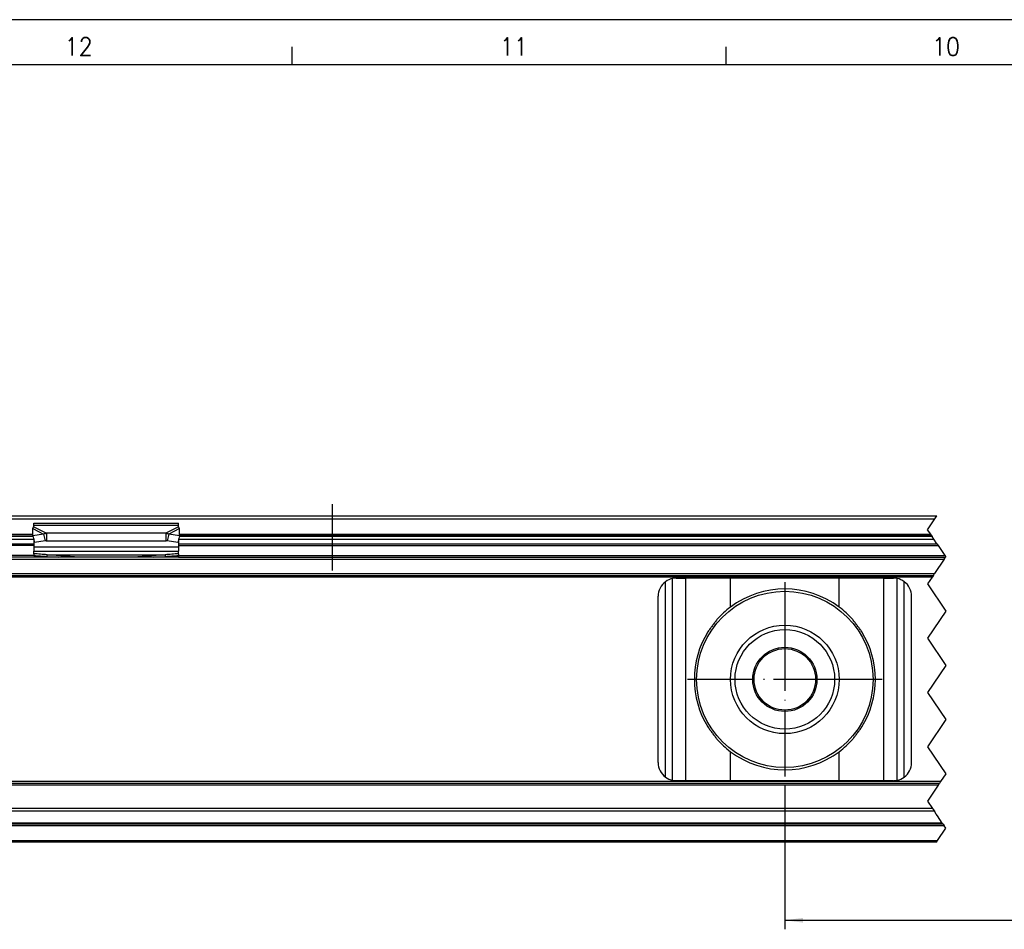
# Model space of a CAD drawing. Header units: millimetres. Extents: x -418 to 1275, y -151 to 443.
# Tile 7 of 47: x -140 to -32, y 343 to 443. Entities that reach past the tile are written whole.
import ezdxf

# ---------------------------------------------------------------- set-up
doc = ezdxf.new("R2010")
doc.units = ezdxf.units.MM
doc.linetypes.add('DOT_CENTER', pattern=[14, 12, -1, 0, -1])
doc.layers.add('1', color=7, linetype='Continuous')
doc.styles.add('CONVERTER_12', font='txt.shx', dxfattribs={"width": 0.9})
doc.dimstyles.new('ME10_DIM_33', dxfattribs={"dimtxt": 2, "dimasz": 2, "dimexe": 1, "dimexo": 1, "dimgap": 1, "dimtad": 1, "dimdsep": 46, "dimtxsty": 'CONVERTER_12', "dimsah": 1, "dimcen": 0.09, "dimclrd": 2, "dimclre": 2, "dimclrt": 2, "dimadec": 0, "dimazin": 0, "dimtol": 1, "dimtp": 0.25, "dimtm": 0.25, "dimtfac": 0.75, "dimtdec": 0, "dimtix": 1, "dimtmove": 0, "dimatfit": 3, "dimfxl": 1, "dimtolj": 1, "dimtzin": 0, "dimarcsym": 0})

# ---------------------------------------------------------------- blocks, each defined once
blk = doc.blocks.new('SOPORTE_SV2__21', base_point=(-193.4000000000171, 352.549999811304))
at = {"color": 7, "linetype": 'Continuous'}
for p, q in [((-192.1004596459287, 388.6499998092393), (-39.08664379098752, 388.6499998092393)), ((-138.9000000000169, 387.8243443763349), (-122.9000000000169, 387.8243443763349)), ((-138.9000000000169, 387.6073907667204), (-138.9000000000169, 387.8243443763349)), ((-138.9000000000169, 387.4334443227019), (-138.9000000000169, 387.6073907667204)), ((-122.9000000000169, 387.6073907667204), (-122.9000000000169, 387.8243443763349)), ((-122.9000000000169, 387.4334443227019), (-122.9000000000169, 387.6073907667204)), ((-138.9912138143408, 386.5499998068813), (-184.4569130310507, 386.5499998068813)), ((-138.9882337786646, 386.4335514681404), (-139.0085431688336, 387.2271643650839)), ((-137.8164737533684, 386.6096402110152), (-138.9882337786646, 386.4335514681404)), ((-138.9882337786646, 386.4335514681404), (-138.8052210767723, 385.7021385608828)), ((-137.8164737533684, 386.6096402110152), (-137.70666607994, 386.1707922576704)), ((-137.4857864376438, 386.700843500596), (-137.4857864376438, 386.1876247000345)), ((-124.31421356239, 386.700843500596), (-137.4857864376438, 386.700843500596)), ((-124.31421356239, 386.700843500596), (-124.31421356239, 386.1876247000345)), ((-123.9835262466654, 386.6096402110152), (-124.0933339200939, 386.1707922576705)), ((-122.8117662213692, 386.4335514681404), (-123.9835262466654, 386.6096402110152)), ((-122.8117662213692, 386.4335514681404), (-122.9947789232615, 385.7021385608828)), ((-122.8117662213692, 386.4335514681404), (-122.7914568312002, 387.2271643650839)), ((-122.808786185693, 386.5499998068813), (-39.75331020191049, 386.5499998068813)), ((-185.212613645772, 385.5499998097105), (-138.9000000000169, 385.5499998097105)), ((-138.9000000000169, 386.080923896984), (-138.9000000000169, 385.2108759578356)), ((-138.9000000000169, 385.2108759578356), (-138.9000000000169, 384.7177705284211)), ((-137.6334610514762, 385.8782273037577), (-138.8052210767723, 385.7021385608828)), ((-137.70666607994, 386.1707922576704), (-137.6334610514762, 385.8782273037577)), ((-137.4857864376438, 386.1876247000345), (-137.4857864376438, 385.8454792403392)), ((-124.31421356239, 385.8454792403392), (-137.4857864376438, 385.8454792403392)), ((-124.31421356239, 386.1876247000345), (-124.31421356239, 385.8454792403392)), ((-124.0933339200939, 386.1707922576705), (-124.1665389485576, 385.8782273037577)), ((-122.9947789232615, 385.7021385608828), (-124.1665389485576, 385.8782273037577)), ((-122.9000000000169, 386.080923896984), (-122.9000000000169, 385.2108759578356)), ((-122.9000000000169, 385.5499998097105), (-39.08664353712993, 385.5499998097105)), ((-122.9000000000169, 385.2108759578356), (-122.9000000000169, 384.7177705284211)), ((-138.9000000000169, 384.4435647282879), (-138.9000000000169, 384.7177705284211)), ((-138.9000000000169, 384.7177705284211), (-122.9000000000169, 384.7177705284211)), ((-138.9000000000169, 384.4435647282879), (-138.9000000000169, 384.2562129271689)), ((-133.9000000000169, 384.0627474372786), (-137.4092441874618, 384.3324646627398)), ((-137.4092441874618, 384.2216794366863), (-137.4092441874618, 384.3324646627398)), ((-137.4092441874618, 384.1478226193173), (-136.1364885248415, 384.0499998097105)), ((-124.3907558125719, 384.3324646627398), (-127.9000000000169, 384.0627474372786)), ((-125.6635114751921, 384.0499998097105), (-124.3907558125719, 384.1478226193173)), ((-124.3907558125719, 384.3324646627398), (-124.3907558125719, 384.2216794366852)), ((-122.9000000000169, 384.4435647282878), (-122.9000000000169, 384.7177705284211)), ((-122.9000000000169, 384.4435647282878), (-122.9000000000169, 384.2562129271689)), ((-122.9000000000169, 384.2562129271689), (-122.9000000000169, 384.0499998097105)), ((-136.1364885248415, 384.0499998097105), (-178.4000000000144, 384.0499998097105)), ((-133.9000000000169, 384.0499998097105), (-136.1364885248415, 384.0499998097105)), ((-133.9000000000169, 384.0627474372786), (-133.9000000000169, 384.0499998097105)), ((-127.9000000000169, 384.0627474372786), (-133.9000000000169, 384.0627474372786)), ((-127.9000000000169, 384.0499998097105), (-133.9000000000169, 384.0499998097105)), ((-127.9000000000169, 384.0627474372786), (-127.9000000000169, 384.0499998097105)), ((-125.6635114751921, 384.0499998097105), (-127.9000000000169, 384.0499998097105)), ((-122.9000000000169, 384.0499998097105), (-125.6635114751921, 384.0499998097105)), ((-122.9000000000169, 384.0499998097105), (-38.15331045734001, 384.0499998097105)), ((-178.4000000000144, 382.0499998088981), (-39.48664379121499, 382.0499998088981)), ((-67.89999751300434, 381.7499998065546), (-66.82567221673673, 381.7499998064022)), ((-61.90754468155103, 381.7499998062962), (-66.82567221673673, 381.7499998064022)), ((-49.89245034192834, 381.7499998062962), (-61.90754468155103, 381.7499998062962)), ((-44.97432280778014, 381.7499998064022), (-49.89245034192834, 381.7499998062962)), ((-44.97432280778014, 381.7499998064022), (-43.89999751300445, 381.7499998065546)), ((-69.89999751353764, 361.3499998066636), (-69.89999751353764, 379.7499998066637)), ((-41.89999751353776, 361.3499998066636), (-41.89999751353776, 379.7499998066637)), ((-66.82567221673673, 359.3499998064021), (-67.89999751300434, 359.3499998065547)), ((-61.90754468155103, 359.3499998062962), (-66.82567221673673, 359.3499998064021)), ((-49.89245034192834, 359.3499998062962), (-61.90754468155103, 359.3499998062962)), ((-44.97432280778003, 359.3499998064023), (-49.89245034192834, 359.3499998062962)), ((-43.89999751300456, 359.3499998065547), (-44.97432280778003, 359.3499998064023)), ((-38.81997712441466, 359.0499998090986), (-178.4000000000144, 359.0499998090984)), ((-39.56489373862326, 356.2673751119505), (-178.4000000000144, 356.2673751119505)), ((-38.41997687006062, 354.5499998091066), (-178.4000000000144, 354.5499998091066)), ((-39.15331045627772, 352.549999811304), (-193.4000000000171, 352.549999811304))]:
    blk.add_line(p, q, dxfattribs=at)
at = {"color": 2, "linetype": 'DOT_CENTER'}
for p, q in [((-39.32211638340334, 388.2967909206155), (-39.08664379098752, 388.6499998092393)), ((-40.11997699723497, 387.099999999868), (-39.32211638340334, 388.2967909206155)), ((-39.78450427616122, 386.5967909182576), (-40.11997699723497, 387.099999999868)), ((-39.75331020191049, 386.5499998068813), (-39.78450427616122, 386.5967909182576)), ((-39.75331020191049, 386.5499998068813), (-39.61997686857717, 386.3499998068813)), ((-39.4199768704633, 386.0499998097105), (-39.61997686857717, 386.3499998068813)), ((-39.08664353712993, 385.5499998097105), (-39.4199768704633, 386.0499998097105)), ((-39.08664353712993, 385.5499998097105), (-38.95331020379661, 385.3499998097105)), ((-38.95331020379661, 385.3499998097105), (-38.21997687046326, 384.2499998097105)), ((-38.21997687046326, 384.2499998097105), (-38.1199769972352, 384.0999999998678)), ((-38.1199769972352, 384.0999999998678), (-38.15331045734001, 384.0499998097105)), ((-38.28664379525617, 383.8499998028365), (-39.35331046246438, 382.249999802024)), ((-38.28664379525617, 383.8499998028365), (-38.15331045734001, 384.0499998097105)), ((-39.48664379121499, 382.0499998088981), (-39.61997712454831, 381.8499998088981)), ((-39.48664379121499, 382.0499998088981), (-39.35331046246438, 382.249999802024)), ((-39.61997712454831, 381.8499998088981), (-40.11997699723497, 381.099999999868)), ((-40.11997699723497, 381.099999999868), (-38.11997699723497, 378.099999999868)), ((-38.11997699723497, 378.099999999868), (-40.11997699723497, 375.099999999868)), ((-40.11997699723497, 375.099999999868), (-38.11997699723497, 372.099999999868)), ((-38.11997699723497, 372.099999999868), (-40.11997699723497, 369.099999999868)), ((-40.11997699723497, 369.099999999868), (-38.11997699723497, 366.099999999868)), ((-38.11997699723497, 366.099999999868), (-40.11997699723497, 363.099999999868)), ((-40.11997699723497, 363.099999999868), (-38.11997699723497, 360.099999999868)), ((-38.68664379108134, 359.2499998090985), (-38.81997712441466, 359.0499998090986)), ((-38.11997699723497, 360.099999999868), (-38.68664379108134, 359.2499998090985)), ((-38.9533104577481, 358.8499998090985), (-40.11997699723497, 357.099999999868)), ((-38.9533104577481, 358.8499998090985), (-38.81997712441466, 359.0499998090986)), ((-40.11997699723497, 357.099999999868), (-39.56489373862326, 356.2673751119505)), ((-39.56489373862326, 356.2673751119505), (-39.37732885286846, 355.9860277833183)), ((-39.16209057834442, 355.6631703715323), (-39.37732885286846, 355.9860277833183)), ((-39.02875724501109, 355.4631703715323), (-39.16209057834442, 355.6631703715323)), ((-38.49907865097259, 354.6686524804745), (-39.02875724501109, 355.4631703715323)), ((-39.01997712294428, 352.7499998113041), (-38.11997699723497, 354.099999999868)), ((-38.41997687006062, 354.5499998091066), (-38.49907865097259, 354.6686524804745)), ((-38.41997687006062, 354.5499998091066), (-38.28664353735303, 354.3499998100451)), ((-38.11997699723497, 354.099999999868), (-38.28664353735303, 354.3499998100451)), ((-39.15331045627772, 352.549999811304), (-39.01997712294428, 352.7499998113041))]:
    blk.add_line(p, q, dxfattribs=at)
at = {"color": 3, "linetype": 'Continuous'}
for p, q in [((-191.9719021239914, 388.2967909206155), (-39.32211638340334, 388.2967909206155)), ((-138.9000000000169, 387.6073907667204), (-122.9000000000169, 387.6073907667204)), ((-138.9000000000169, 387.4334443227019), (-137.4857864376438, 386.700843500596)), ((-122.9000000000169, 387.4334443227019), (-124.31421356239, 386.700843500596)), ((-193.4000000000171, 386.5967909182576), (-138.9924112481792, 386.5967909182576)), ((-138.9673276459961, 386.3499998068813), (-184.5875595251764, 386.3499998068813)), ((-139.0085431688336, 387.2271643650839), (-137.8164737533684, 386.6096402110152)), ((-122.7914568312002, 387.2271643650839), (-123.9835262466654, 386.6096402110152)), ((-39.61997686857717, 386.3499998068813), (-122.8326723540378, 386.3499998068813)), ((-122.8075887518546, 386.5967909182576), (-39.78450427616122, 386.5967909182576)), ((-138.9000000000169, 385.3499998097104), (-193.4000000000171, 385.3499998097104)), ((-184.5875595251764, 386.0499998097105), (-138.9000000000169, 386.0499998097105)), ((-138.9000000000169, 385.2108759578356), (-122.9000000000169, 385.2108759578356)), ((-122.9000000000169, 386.0499998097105), (-39.4199768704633, 386.0499998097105)), ((-122.9000000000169, 385.3499998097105), (-38.95331020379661, 385.3499998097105)), ((-138.8106118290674, 384.2499998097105), (-193.4000000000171, 384.2499998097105)), ((-137.4092441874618, 384.3324646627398), (-124.3907558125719, 384.3324646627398)), ((-137.4092441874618, 384.1478226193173), (-137.4092441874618, 384.2216794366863)), ((-124.3907558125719, 384.2216794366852), (-124.3907558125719, 384.1478226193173)), ((-122.9000000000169, 384.2499998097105), (-38.21997687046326, 384.2499998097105)), ((-178.4000000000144, 383.8499998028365), (-38.28664379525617, 383.8499998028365)), ((-178.4000000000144, 382.249999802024), (-39.35331046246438, 382.249999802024)), ((-39.61997712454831, 381.8499998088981), (-193.4000000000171, 381.8499998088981)), ((-69.09999751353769, 359.7499998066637), (-69.09999751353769, 381.3499998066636)), ((-68.30208623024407, 359.3908355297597), (-68.30208623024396, 381.7091640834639)), ((-66.82567221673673, 359.3499998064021), (-66.82567221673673, 381.7499998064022)), ((-61.90754468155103, 378.5443357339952), (-61.90754468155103, 381.7499998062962)), ((-49.89245034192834, 378.544331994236), (-49.89245034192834, 381.7499998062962)), ((-44.97432280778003, 359.3499998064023), (-44.97432280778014, 381.7499998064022)), ((-43.49790879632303, 359.3908355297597), (-43.49790879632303, 381.7091640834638)), ((-42.69999751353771, 359.7499998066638), (-42.69999751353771, 381.3499998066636)), ((-61.90754468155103, 359.3499998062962), (-61.90754468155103, 362.5556638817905)), ((-49.89245034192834, 359.3499998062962), (-49.89245034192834, 362.5556676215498)), ((-38.68664379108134, 359.2499998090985), (-193.4000000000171, 359.2499998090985)), ((-38.9533104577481, 358.8499998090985), (-178.4000000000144, 358.8499998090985)), ((-39.37732885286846, 355.9860277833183), (-178.4000000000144, 355.9860277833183)), ((-38.28664353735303, 354.3499998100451), (-193.4000000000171, 354.3499998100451)), ((-38.49907865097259, 354.6686524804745), (-178.4000000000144, 354.6686524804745)), ((-193.4000000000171, 352.7499998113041), (-39.01997712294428, 352.7499998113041))]:
    blk.add_line(p, q, dxfattribs=at)
at = {"color": 7, "linetype": 'Continuous'}
for radius in [9.75, 6, 5.5, 3.549999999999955, 3.399999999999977]:
    blk.add_circle((-55.90000000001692, 370.549999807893), radius, dxfattribs=at)
for centre, radius, start, end in [((-67.89999751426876, 379.7499998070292), 1.99999999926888, 126.8698976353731, 180.0000000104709), ((-67.89999751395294, 379.7499998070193), 1.99999999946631, 101.5980368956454, 126.8698976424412), ((-67.89999751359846, 379.7499998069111), 1.999999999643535, 89.9999999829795, 101.5980369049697), ((-43.89999751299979, 379.749999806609), 1.999999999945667, 78.40196309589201, 90.00000000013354), ((-43.89999751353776, 379.7499998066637), 1.999999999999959, 53.13010235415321, 78.40196308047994), ((-43.89999751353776, 379.7499998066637), 2, 0, 53.13010235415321), ((-55.90000000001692, 370.549999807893), 9.999999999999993, 53.07601275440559, 126.9239515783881), ((-55.90000000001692, 370.549999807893), 9.99999999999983, 126.9239515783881, 138.5708018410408), ((-55.9000000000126, 370.549999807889), 10.00000000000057, 41.4291534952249, 53.07601275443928), ((-55.90000000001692, 370.549999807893), 9.999999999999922, 148.2362086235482, 211.7637916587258), ((-55.90000000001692, 370.549999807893), 9.999999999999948, 328.2362602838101, 31.76373943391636), ((-55.90000000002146, 370.5499998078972), 10.00000000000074, 221.4291978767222, 233.0760484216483), ((-55.90000000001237, 370.5499998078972), 10.00000000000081, 306.9239872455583, 318.5708467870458), ((-55.90000000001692, 370.549999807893), 10.0000000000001, 233.076048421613, 306.9239872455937), ((-67.89999751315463, 361.3499998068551), 2.000000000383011, 180.0000000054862, 233.1301023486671), ((-43.89999751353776, 361.3499998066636), 1.999999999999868, 306.8698976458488, 0), ((-67.89999751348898, 361.3499998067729), 2.000000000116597, 233.1301023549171, 258.4019630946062), ((-67.8999975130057, 361.3499998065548), 2.00000000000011, 258.4019630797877, 270.0000000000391), ((-43.89999751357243, 361.34999980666), 2.000000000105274, 270.0000000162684, 281.5980369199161), ((-43.89999751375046, 361.3499998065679), 2.000000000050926, 281.5980369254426, 306.8698976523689)]:
    blk.add_arc(centre, radius, start, end, dxfattribs=at)
for points, knots in [([(-139.0085431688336, 387.2271643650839), (-139.0006269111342, 387.2449301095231), (-138.9838714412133, 387.2825328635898), (-138.9563239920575, 387.3372484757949), (-138.928182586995, 387.388370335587), (-138.9087685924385, 387.419420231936), (-138.9000000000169, 387.4334443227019)], [0, 0, 0, 0, 0.0583422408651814, 0.1234864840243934, 0.1837171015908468, 0.2333288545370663, 0.2333288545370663, 0.2333288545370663, 0.2333288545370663]), ([(-122.7914568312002, 387.2271643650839), (-122.8000247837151, 387.2463600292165), (-122.8168043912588, 387.2839530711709), (-122.8431840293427, 387.3361404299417), (-122.8704288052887, 387.3859552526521), (-122.8897866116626, 387.4170424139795), (-122.9000000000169, 387.4334443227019)], [0, 0, 0, 0, 0.0630544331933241, 0.123486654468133, 0.1753749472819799, 0.2333288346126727, 0.2333288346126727, 0.2333288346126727, 0.2333288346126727]), ([(-137.4857864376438, 386.700843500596), (-137.5145930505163, 386.6954171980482), (-137.5704561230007, 386.6848942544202), (-137.6544020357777, 386.6634195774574), (-137.7360536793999, 386.638942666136), (-137.7902537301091, 386.6191939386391), (-137.8164737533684, 386.6096402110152)], [0, 0, 0, 0, 0.0879177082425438, 0.1704939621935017, 0.2598163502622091, 0.3435201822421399, 0.3435201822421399, 0.3435201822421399, 0.3435201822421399]), ([(-123.9835262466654, 386.6096402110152), (-124.0097463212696, 386.6191938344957), (-124.0639464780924, 386.638942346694), (-124.1465520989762, 386.6637071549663), (-124.2305175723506, 386.6851164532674), (-124.2863843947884, 386.6956142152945), (-124.31421356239, 386.700843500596)], [0, 0, 0, 0, 0.0837038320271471, 0.1730262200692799, 0.2585913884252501, 0.3435202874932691, 0.3435202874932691, 0.3435202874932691, 0.3435202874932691]), ([(-137.4857864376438, 385.8454792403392), (-137.4981837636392, 385.8486200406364), (-137.5227730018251, 385.8548495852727), (-137.5598195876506, 385.8633263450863), (-137.5966350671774, 385.871179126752), (-137.6212536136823, 385.8758909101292), (-137.6334610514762, 385.8782273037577)], [0, 0, 0, 0, 0.0383657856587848, 0.0760958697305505, 0.1140040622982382, 0.1512901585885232, 0.1512901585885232, 0.1512901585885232, 0.1512901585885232]), ([(-124.1665389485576, 385.8782273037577), (-124.1787463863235, 385.8758909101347), (-124.2033649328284, 385.8711791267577), (-124.2401804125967, 385.8633263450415), (-124.2772269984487, 385.8548495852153), (-124.301816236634, 385.8486200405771), (-124.31421356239, 385.8454792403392)], [0, 0, 0, 0, 0.0372860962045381, 0.0751942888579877, 0.1129243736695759, 0.1512901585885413, 0.1512901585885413, 0.1512901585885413, 0.1512901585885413]), ([(-137.4092441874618, 384.3324646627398), (-137.5334387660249, 384.3420905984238), (-137.7818746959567, 384.3613460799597), (-138.1545358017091, 384.3893990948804), (-138.5272534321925, 384.4168999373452), (-138.7757351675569, 384.4346753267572), (-138.9000000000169, 384.4435647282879)], [0, 0, 0, 0, 0.3737010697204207, 0.7475428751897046, 1.121145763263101, 1.494892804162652, 1.494892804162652, 1.494892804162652, 1.494892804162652]), ([(-138.9000000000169, 384.2562129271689), (-138.7757348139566, 384.2475403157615), (-138.5272541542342, 384.2301985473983), (-138.1545343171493, 384.2033682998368), (-137.7818739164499, 384.1759995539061), (-137.533436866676, 384.1572136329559), (-137.4092441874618, 384.1478226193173)], [0, 0, 0, 0, 0.3737022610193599, 0.7472550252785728, 1.121052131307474, 1.494693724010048, 1.494693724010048, 1.494693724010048, 1.494693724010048]), ([(-122.9000000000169, 384.4435647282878), (-123.0242633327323, 384.4346754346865), (-123.2727450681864, 384.4169000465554), (-123.6454643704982, 384.3893990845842), (-124.0181269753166, 384.3613459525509), (-124.2665629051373, 384.3420904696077), (-124.3907558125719, 384.3324646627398)], [0, 0, 0, 0, 0.3737425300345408, 0.7473499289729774, 1.12119676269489, 1.494892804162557, 1.494892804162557, 1.494892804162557, 1.494892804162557]), ([(-124.3907558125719, 384.1478226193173), (-124.266561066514, 384.1572137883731), (-124.0181240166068, 384.1759997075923), (-123.6454617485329, 384.2033685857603), (-123.2727439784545, 384.2301986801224), (-123.0242633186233, 384.2475404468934), (-122.9000000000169, 384.2562129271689)], [0, 0, 0, 0, 0.3736478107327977, 0.7474386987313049, 1.120997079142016, 1.494693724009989, 1.494693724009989, 1.494693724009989, 1.494693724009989]), ([(-63.39773965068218, 377.1669401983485), (-63.48353107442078, 377.0571044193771), (-63.65643488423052, 376.8357416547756), (-63.9093494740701, 376.5005692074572), (-64.15942699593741, 376.1601779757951), (-64.32076531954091, 375.930296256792), (-64.40225538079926, 375.8141857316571)], [0, 0, 0, 0, 0.4181041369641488, 0.8426460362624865, 1.259619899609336, 1.685167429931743, 1.685167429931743, 1.685167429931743, 1.685167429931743]), ([(-47.39773984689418, 375.81417802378), (-47.4792298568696, 375.9302887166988), (-47.64056807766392, 376.1601707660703), (-47.89064549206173, 376.500562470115), (-48.14356000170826, 376.8357353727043), (-48.31646378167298, 377.0570984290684), (-48.40225519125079, 377.1669343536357)], [0, 0, 0, 0, 0.4255478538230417, 0.8425220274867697, 1.267064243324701, 1.685168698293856, 1.685168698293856, 1.685168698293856, 1.685168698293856]), ([(-64.40225535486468, 365.2858138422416), (-64.32076529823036, 365.1697033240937), (-64.15942698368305, 364.9398216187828), (-63.9093494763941, 364.5994304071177), (-63.6564349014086, 364.2642579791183), (-63.48353110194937, 364.0428952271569), (-63.39773968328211, 363.9330594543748)], [0, 0, 0, 0, 0.4255475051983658, 0.8425213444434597, 1.267063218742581, 1.685167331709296, 1.685167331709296, 1.685167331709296, 1.685167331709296]), ([(-48.40225515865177, 363.9330652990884), (-48.31646375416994, 364.0429012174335), (-48.14355998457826, 364.2642642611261), (-47.89064548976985, 364.5994371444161), (-47.64056808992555, 364.9398288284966), (-47.47922987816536, 365.1697108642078), (-47.39773987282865, 365.2858215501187)], [0, 0, 0, 0, 0.4181044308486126, 0.8426466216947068, 1.259620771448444, 1.685168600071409, 1.685168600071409, 1.685168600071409, 1.685168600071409])]:
    blk.add_open_spline(points, degree=3, knots=knots, dxfattribs=at)
at = {"layer": '1', "color": 2, "linetype": 'DOT_CENTER'}
for p, q in [((-55.90000000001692, 381.299999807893), (-55.90000000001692, 359.799999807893)), ((-45.15000000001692, 370.549999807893), (-66.65000000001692, 370.549999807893))]:
    blk.add_line(p, q, dxfattribs=at)
blk = doc.blocks.new('*D97')
at = {"layer": '1', "color": 2, "linetype": 'Continuous'}
for p, q in [((37.09999999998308, 362.049999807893), (37.09999999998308, 342.912396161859)), ((-55.90000000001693, 358.799999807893), (-55.90000000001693, 342.912396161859)), ((-55.90000000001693, 343.912396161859), (37.0999999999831, 343.912396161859))]:
    blk.add_line(p, q, dxfattribs=at)
at = {"layer": '1', "color": 2}
for points in [[(-53.90000000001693, 344.1757011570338), (-53.90000000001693, 343.6490911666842), (-55.90000000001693, 343.912396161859)], [(35.0999999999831, 343.6490911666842), (35.0999999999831, 344.1757011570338), (37.0999999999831, 343.912396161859)]]:
    blk.add_solid(points, dxfattribs=at)
at = {"layer": '1', "color": 2, "insert": (-18.72462005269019, 344.912396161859), "char_height": 2, "attachment_point": 7, "rotation": 0.00013888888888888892, "line_spacing_factor": 0.60024009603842, "style": 'CONVERTER_12'}
blk.add_mtext('\\C2;200\\C2;\\H1.5;{\\Fgdt;`}0,25', dxfattribs=at)
blk = doc.blocks.new('_A1', base_point=(416.9750000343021, -145.5000001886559))
at = {"layer": '1', "color": 2, "linetype": 'Continuous'}
for p, q in [((421.9750000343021, 443.4999998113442), (-418.0249999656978, 443.4999998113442)), ((-110.377941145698, 440.4999998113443), (-110.377941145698, 438.4999998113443)), ((-62.43676467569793, 440.4999998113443), (-62.43676467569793, 438.4999998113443))]:
    blk.add_line(p, q, dxfattribs=at)
at = {"layer": '1', "color": 7, "linetype": 'Continuous'}
blk.add_line((416.9750000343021, 438.4999998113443), (-398.0249999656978, 438.4999998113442), dxfattribs=at)
at = {"layer": '1', "color": 2, "char_height": 2, "attachment_point": 4, "line_spacing_factor": 1.20048019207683, "style": 'CONVERTER_12'}
for s, insert in [('12', (-135.4884899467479, 440.5248033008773)), ('11', (-87.39165878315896, 440.5248033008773)), ('10', (-39.63501218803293, 440.5248033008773))]:
    blk.add_mtext(s, dxfattribs=dict(at, insert=insert))
blk = doc.blocks.new('Front3', base_point=(-105.9000000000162, 370.599999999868))
at = {"layer": '1', "color": 2, "linetype": 'DOT_CENTER'}
blk.add_line((-105.8999998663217, 382.584237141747), (-105.8999998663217, 389.939558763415), dxfattribs=at)
blk.add_blockref('SOPORTE_SV2__21', (-193.4000000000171, 352.549999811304))
at = {"layer": '1'}
dim = blk.add_linear_dim(base=(-55.90000000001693, 343.912396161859), p1=(37.09999999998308, 363.049999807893), p2=(-55.90000000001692, 359.799999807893), dimstyle='ME10_DIM_33', dxfattribs=at)
dim.commit()
dim.dimension.update_dxf_attribs({"geometry": '*D97', "text_midpoint": (-13.23712005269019, 345.912396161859), "text_rotation": 0.00013888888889})

msp = doc.modelspace()

# ---------------------------------------------------------------- block references
for name, p in [('_A1', (416.9750000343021, -145.5000001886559)), ('Front3', (-105.9000000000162, 370.599999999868))]:
    msp.add_blockref(name, p)

doc.saveas('drawing.dxf')
